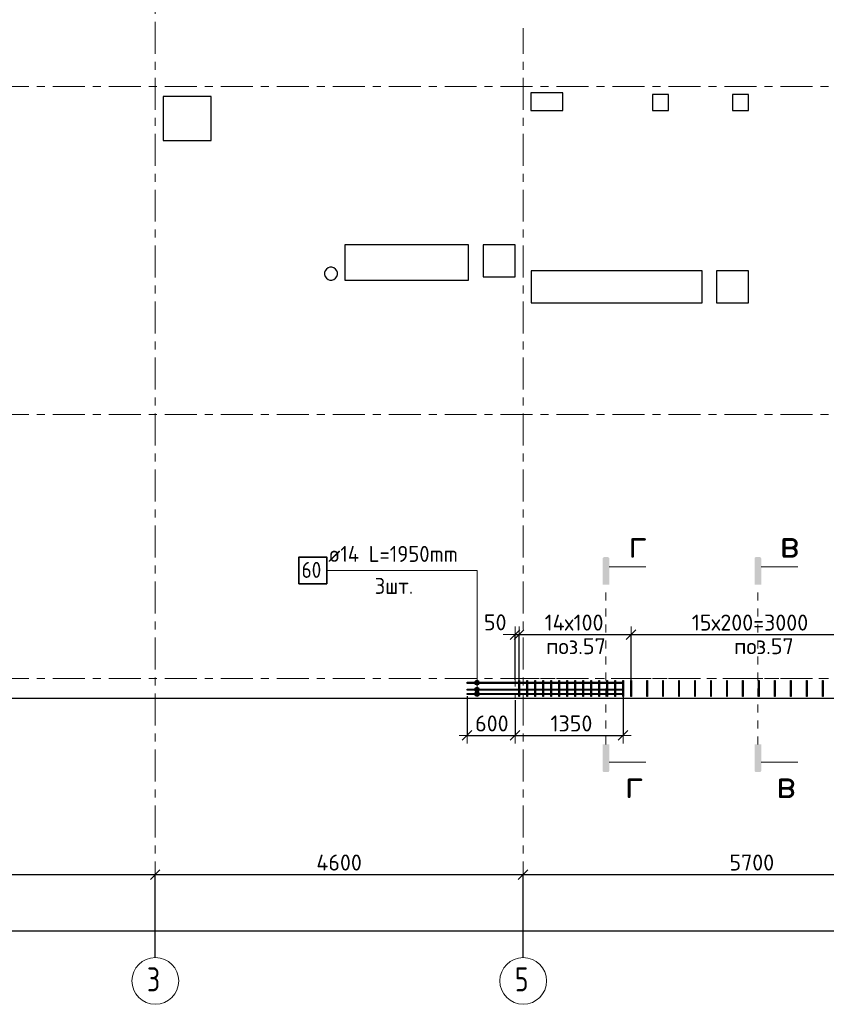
# Model space of a CAD drawing. Header units: metres. Extents: x -38 to 114, y -15 to 21.
# Tile 3 of 244: x 7 to 18, y -4 to 8. Entities that reach past the tile are written whole.
import ezdxf

# ---------------------------------------------------------------- set-up
doc = ezdxf.new("R2010")
doc.units = ezdxf.units.M
doc.header["$PDMODE"] = 65
for name, pattern in [('______11', [0.5, 0.4, -0.05, 0, -0.05]), ('______2', [0.0405, 0.03, -0.0105]), ('______3', [0.5, 0.4, -0.1]), ('______5', [1.1, 0.8, -0.1, 0.1, -0.1]), ('______9', [0.015, 0, -0.015])]:
    doc.linetypes.add(name, pattern=pattern)
for name, color, linetype, lineweight in [('XR$2$Осевая линия (1)', 7, '______5', 13), ('XR$2$Размерная линия (1)', 7, 'Continuous', 13), ('XR$5$Арм.стержн. Доп. арматура', 180, 'Continuous', 35), ('XR$5$Арм.стержн. Хомут', 240, 'Continuous', 35), ('XR$5$Балка (1)', 7, '______3', 13), ('XR$5$Перекрытие (1)', 7, 'Continuous', 35), ('XR$5$Размерная линия (1)', 7, 'Continuous', 13), ('XR$5$Текст_ общее_1', 7, 'Continuous', 13)]:
    doc.layers.add(name, color=color, linetype=linetype, lineweight=lineweight)
doc.styles.add('ISOCPEUR', font='txt')
doc.dimstyles.new('DIMSTYLE_3', dxfattribs={"dimtxt": 0.2, "dimasz": 0.2, "dimexe": 0, "dimexo": 0, "dimgap": 0.1, "dimtad": 2, "dimdec": 0, "dimlfac": 1000, "dimrnd": 5, "dimzin": 12, "dimdsep": 46, "dimtxsty": 'ISOCPEUR', "dimblk1": 'ALL_ML_STRICH', "dimblk2": 'ALL_ML_STRICH', "dimsah": 1, "dimcen": 0, "dimclrd": 7, "dimclre": 256, "dimclrt": 7, "dimadec": 0, "dimazin": 0, "dimtfac": 1, "dimtdec": 0, "dimtix": 1, "dimtmove": 2, "dimatfit": 3, "dimfxl": 0, "dimtzin": 0, "dimlwd": 0, "dimlwe": -3, "dimarcsym": 0})
doc.dimstyles.new('DIMSTYLE_36', dxfattribs={"dimtxt": 0.2, "dimasz": 0.2, "dimexe": 0, "dimexo": 0, "dimgap": 0.1, "dimtad": 2, "dimdec": 0, "dimlfac": 1000, "dimrnd": 5, "dimzin": 12, "dimdsep": 46, "dimtxsty": 'ISOCPEUR', "dimblk1": 'ALL_ML_STRICH', "dimblk2": 'ALL_ML_STRICH', "dimsah": 1, "dimcen": 0, "dimclrd": 7, "dimclre": 256, "dimclrt": 7, "dimadec": 0, "dimazin": 0, "dimtfac": 1, "dimtdec": 0, "dimtix": 1, "dimtmove": 2, "dimatfit": 3, "dimfxl": 0, "dimtvp": 1.2, "dimtzin": 0, "dimlwd": 0, "dimlwe": -3, "dimarcsym": 0})

# ---------------------------------------------------------------- blocks, each defined once
blk = doc.blocks.new('ALL_ML_STRICH')
at = {"color": 0, "linetype": 'ByBlock', "lineweight": -2}
for p, q in [((-1, 0), (0.5, 0)), ((-0.3, -0.3), (0.3, 0.3)), ((0, -0.5), (0, 0.5))]:
    blk.add_line(p, q, dxfattribs=at)
blk = doc.blocks.new('*D12')
at = {"layer": 'DEFPOINTS', "color": 7, "linetype": 'Continuous', "lineweight": 13, "transparency": 33554687}
for p in [(0.5, -3.103), (0.5, -3.156), (61.6, -3.14)]:
    blk.add_point(p, dxfattribs=at)
at = {"layer": 'XR$2$Размерная линия (1)', "color": 9, "linetype": 'Continuous', "lineweight": -2, "true_color": 0xc7c7c7, "transparency": 33554687}
for p, q in [((0.5, -3.123), (0.5, -3.156)), ((61.6, -3.156), (61.6, -3.156))]:
    blk.add_line(p, q, dxfattribs=at)
at = {"layer": 'XR$2$Размерная линия (1)', "color": 7, "linetype": 'Continuous', "lineweight": -2, "transparency": 33554687}
blk.add_line((0.5, -3.156), (61.6, -3.156), dxfattribs=at)
at = {"layer": 'XR$2$Размерная линия (1)', "color": 7, "linetype": 'Continuous', "lineweight": 13, "transparency": 33554687, "xscale": 0.2, "yscale": 0.2, "zscale": 0.2, "rotation": 180}
blk.add_blockref('ALL_ML_STRICH', (0.5, -3.156), dxfattribs=at)
at = {"layer": 'XR$2$Размерная линия (1)', "color": 7, "linetype": 'Continuous', "lineweight": 13, "transparency": 33554687, "xscale": 0.2, "yscale": 0.2, "zscale": 0.2}
blk.add_blockref('ALL_ML_STRICH', (61.6, -3.156), dxfattribs=at)
at = {"layer": 'XR$2$Размерная линия (1)', "color": 7, "linetype": 'Continuous', "lineweight": 13, "transparency": 33554687, "insert": (31.1, -3.006), "char_height": 0.2, "width": 1, "attachment_point": 5, "style": 'ISOCPEUR'}
blk.add_mtext('\\A1;{61100}', dxfattribs=at)
blk = doc.blocks.new('*D14')
at = {"layer": 'DEFPOINTS', "color": 7, "linetype": 'Continuous', "lineweight": 13, "transparency": 33554687}
for p in [(4.5, -2.452), (4.5, -3.513), (9.15, -3.513)]:
    blk.add_point(p, dxfattribs=at)
at = {"layer": 'XR$2$Размерная линия (1)', "color": 9, "linetype": 'Continuous', "lineweight": -2, "true_color": 0xc7c7c7, "transparency": 33554687}
for p, q in [((4.5, -3.493), (4.5, -2.452)), ((9.15, -3.493), (9.15, -2.452))]:
    blk.add_line(p, q, dxfattribs=at)
at = {"layer": 'XR$2$Размерная линия (1)', "color": 7, "linetype": 'Continuous', "lineweight": -2, "transparency": 33554687}
blk.add_line((4.5, -2.452), (9.15, -2.452), dxfattribs=at)
at = {"layer": 'XR$2$Размерная линия (1)', "color": 7, "linetype": 'Continuous', "lineweight": 13, "transparency": 33554687, "xscale": 0.2, "yscale": 0.2, "zscale": 0.2, "rotation": 180}
blk.add_blockref('ALL_ML_STRICH', (4.5, -2.452), dxfattribs=at)
at = {"layer": 'XR$2$Размерная линия (1)', "color": 7, "linetype": 'Continuous', "lineweight": 13, "transparency": 33554687, "xscale": 0.2, "yscale": 0.2, "zscale": 0.2}
blk.add_blockref('ALL_ML_STRICH', (9.15, -2.452), dxfattribs=at)
at = {"layer": 'XR$2$Размерная линия (1)', "color": 7, "linetype": 'Continuous', "lineweight": 13, "transparency": 33554687, "insert": (6.825, -2.302), "char_height": 0.2, "width": 0.8, "attachment_point": 5, "style": 'ISOCPEUR'}
blk.add_mtext('\\A1;{4650}', dxfattribs=at)
blk = doc.blocks.new('*D15')
at = {"layer": 'DEFPOINTS', "color": 7, "linetype": 'Continuous', "lineweight": 13, "transparency": 33554687}
for p in [(9.15, -2.452), (9.15, -3.513), (13.75, -3.513)]:
    blk.add_point(p, dxfattribs=at)
at = {"layer": 'XR$2$Размерная линия (1)', "color": 9, "linetype": 'Continuous', "lineweight": -2, "true_color": 0xc7c7c7, "transparency": 33554687}
for p, q in [((9.15, -3.493), (9.15, -2.452)), ((13.75, -3.493), (13.75, -2.452))]:
    blk.add_line(p, q, dxfattribs=at)
at = {"layer": 'XR$2$Размерная линия (1)', "color": 7, "linetype": 'Continuous', "lineweight": -2, "transparency": 33554687}
blk.add_line((9.15, -2.452), (13.75, -2.452), dxfattribs=at)
at = {"layer": 'XR$2$Размерная линия (1)', "color": 7, "linetype": 'Continuous', "lineweight": 13, "transparency": 33554687, "xscale": 0.2, "yscale": 0.2, "zscale": 0.2, "rotation": 180}
blk.add_blockref('ALL_ML_STRICH', (9.15, -2.452), dxfattribs=at)
at = {"layer": 'XR$2$Размерная линия (1)', "color": 7, "linetype": 'Continuous', "lineweight": 13, "transparency": 33554687, "xscale": 0.2, "yscale": 0.2, "zscale": 0.2}
blk.add_blockref('ALL_ML_STRICH', (13.75, -2.452), dxfattribs=at)
at = {"layer": 'XR$2$Размерная линия (1)', "color": 7, "linetype": 'Continuous', "lineweight": 13, "transparency": 33554687, "insert": (11.45, -2.302), "char_height": 0.2, "width": 0.8, "attachment_point": 5, "style": 'ISOCPEUR'}
blk.add_mtext('\\A1;{4600}', dxfattribs=at)
blk = doc.blocks.new('*D16')
at = {"layer": 'DEFPOINTS', "color": 7, "linetype": 'Continuous', "lineweight": 13, "transparency": 33554687}
for p in [(13.75, -2.452), (13.75, -3.513), (19.45, -3.607)]:
    blk.add_point(p, dxfattribs=at)
at = {"layer": 'XR$2$Размерная линия (1)', "color": 9, "linetype": 'Continuous', "lineweight": -2, "true_color": 0xc7c7c7, "transparency": 33554687}
for p, q in [((13.75, -3.493), (13.75, -2.452)), ((19.45, -3.587), (19.45, -2.452))]:
    blk.add_line(p, q, dxfattribs=at)
at = {"layer": 'XR$2$Размерная линия (1)', "color": 7, "linetype": 'Continuous', "lineweight": -2, "transparency": 33554687}
blk.add_line((13.75, -2.452), (19.45, -2.452), dxfattribs=at)
at = {"layer": 'XR$2$Размерная линия (1)', "color": 7, "linetype": 'Continuous', "lineweight": 13, "transparency": 33554687, "xscale": 0.2, "yscale": 0.2, "zscale": 0.2, "rotation": 180}
blk.add_blockref('ALL_ML_STRICH', (13.75, -2.452), dxfattribs=at)
at = {"layer": 'XR$2$Размерная линия (1)', "color": 7, "linetype": 'Continuous', "lineweight": 13, "transparency": 33554687, "xscale": 0.2, "yscale": 0.2, "zscale": 0.2}
blk.add_blockref('ALL_ML_STRICH', (19.45, -2.452), dxfattribs=at)
at = {"layer": 'XR$2$Размерная линия (1)', "color": 7, "linetype": 'Continuous', "lineweight": 13, "transparency": 33554687, "insert": (16.61, -2.302), "char_height": 0.2, "width": 0.8, "attachment_point": 5, "style": 'ISOCPEUR'}
blk.add_mtext('\\A1;{5700}', dxfattribs=at)
blk = doc.blocks.new('*D590')
at = {"layer": 'DEFPOINTS', "color": 7, "linetype": 'Continuous', "lineweight": 13, "transparency": 33554687}
for p in [(13.05, -0.202), (13.65, -0.25), (13.05, -0.713)]:
    blk.add_point(p, dxfattribs=at)
at = {"layer": 'XR$5$Размерная линия (1)', "color": 9, "linetype": 'Continuous', "lineweight": -2, "true_color": 0xc7c7c7, "transparency": 33554687}
for p, q in [((13.05, -0.222), (13.05, -0.713)), ((13.65, -0.27), (13.65, -0.713))]:
    blk.add_line(p, q, dxfattribs=at)
at = {"layer": 'XR$5$Размерная линия (1)', "color": 7, "linetype": 'Continuous', "lineweight": -2, "transparency": 33554687}
blk.add_line((13.05, -0.713), (13.65, -0.713), dxfattribs=at)
at = {"layer": 'XR$5$Размерная линия (1)', "color": 7, "linetype": 'Continuous', "lineweight": 13, "transparency": 33554687, "xscale": 0.2, "yscale": 0.2, "zscale": 0.2, "rotation": 180}
blk.add_blockref('ALL_ML_STRICH', (13.05, -0.713), dxfattribs=at)
at = {"layer": 'XR$5$Размерная линия (1)', "color": 7, "linetype": 'Continuous', "lineweight": 13, "transparency": 33554687, "xscale": 0.2, "yscale": 0.2, "zscale": 0.2}
blk.add_blockref('ALL_ML_STRICH', (13.65, -0.713), dxfattribs=at)
at = {"layer": 'XR$5$Размерная линия (1)', "color": 7, "linetype": 'Continuous', "lineweight": 13, "transparency": 33554687, "insert": (13.36, -0.563), "char_height": 0.2, "width": 0.6, "attachment_point": 5, "style": 'ISOCPEUR'}
blk.add_mtext('\\A1;{600}', dxfattribs=at)
blk = doc.blocks.new('*D591')
at = {"layer": 'DEFPOINTS', "color": 7, "linetype": 'Continuous', "lineweight": 13, "transparency": 33554687}
for p in [(15, -0.202), (13.65, -0.25), (13.65, -0.713)]:
    blk.add_point(p, dxfattribs=at)
at = {"layer": 'XR$5$Размерная линия (1)', "color": 9, "linetype": 'Continuous', "lineweight": -2, "true_color": 0xc7c7c7, "transparency": 33554687}
for p, q in [((15, -0.222), (15, -0.713)), ((13.65, -0.27), (13.65, -0.713))]:
    blk.add_line(p, q, dxfattribs=at)
at = {"layer": 'XR$5$Размерная линия (1)', "color": 7, "linetype": 'Continuous', "lineweight": -2, "transparency": 33554687}
blk.add_line((13.65, -0.713), (15, -0.713), dxfattribs=at)
at = {"layer": 'XR$5$Размерная линия (1)', "color": 7, "linetype": 'Continuous', "lineweight": 13, "transparency": 33554687, "xscale": 0.2, "yscale": 0.2, "zscale": 0.2, "rotation": 180}
blk.add_blockref('ALL_ML_STRICH', (13.65, -0.713), dxfattribs=at)
at = {"layer": 'XR$5$Размерная линия (1)', "color": 7, "linetype": 'Continuous', "lineweight": 13, "transparency": 33554687, "xscale": 0.2, "yscale": 0.2, "zscale": 0.2}
blk.add_blockref('ALL_ML_STRICH', (15, -0.713), dxfattribs=at)
at = {"layer": 'XR$5$Размерная линия (1)', "color": 7, "linetype": 'Continuous', "lineweight": 13, "transparency": 33554687, "insert": (14.355, -0.563), "char_height": 0.2, "width": 0.8, "attachment_point": 5, "style": 'ISOCPEUR'}
blk.add_mtext('\\A1;{1350}', dxfattribs=at)
blk = doc.blocks.new('*D594')
at = {"layer": 'DEFPOINTS', "color": 7, "linetype": 'Continuous', "lineweight": 13, "transparency": 33554687}
for p in [(13.65, 0.548), (13.65, -0.039), (13.7, -0.078)]:
    blk.add_point(p, dxfattribs=at)
at = {"layer": 'XR$5$Размерная линия (1)', "color": 9, "linetype": 'Continuous', "lineweight": -2, "true_color": 0xc7c7c7, "transparency": 33554687}
for p, q in [((13.65, -0.019), (13.65, 0.548)), ((13.7, -0.058), (13.7, 0.548))]:
    blk.add_line(p, q, dxfattribs=at)
at = {"layer": 'XR$5$Размерная линия (1)', "color": 7, "linetype": 'Continuous', "lineweight": -2, "transparency": 33554687}
blk.add_line((13.65, 0.548), (13.7, 0.548), dxfattribs=at)
at = {"layer": 'XR$5$Размерная линия (1)', "color": 7, "linetype": 'Continuous', "lineweight": 13, "transparency": 33554687, "xscale": 0.2, "yscale": 0.2, "zscale": 0.2}
blk.add_blockref('ALL_ML_STRICH', (13.7, 0.548), dxfattribs=at)
at = {"layer": 'XR$5$Размерная линия (1)', "color": 7, "linetype": 'Continuous', "lineweight": 13, "transparency": 33554687, "xscale": 0.2, "yscale": 0.2, "zscale": 0.2, "rotation": 180}
blk.add_blockref('ALL_ML_STRICH', (13.65, 0.548), dxfattribs=at)
at = {"layer": 'XR$5$Размерная линия (1)', "color": 7, "linetype": 'Continuous', "lineweight": 13, "transparency": 33554687, "insert": (13.402, 0.701), "char_height": 0.2, "width": 0.4, "attachment_point": 5, "style": 'ISOCPEUR'}
blk.add_mtext('\\A1;{50}', dxfattribs=at)
blk = doc.blocks.new('*D595')
at = {"layer": 'DEFPOINTS', "color": 7, "linetype": 'Continuous', "lineweight": 13, "transparency": 33554687}
for p in [(13.7, 0.548), (13.7, -0.078), (15.1, -0.059)]:
    blk.add_point(p, dxfattribs=at)
at = {"layer": 'XR$5$Размерная линия (1)', "color": 9, "linetype": 'Continuous', "lineweight": -2, "true_color": 0xc7c7c7, "transparency": 33554687}
for p, q in [((13.7, -0.058), (13.7, 0.548)), ((15.1, -0.039), (15.1, 0.548))]:
    blk.add_line(p, q, dxfattribs=at)
at = {"layer": 'XR$5$Размерная линия (1)', "color": 7, "linetype": 'Continuous', "lineweight": -2, "transparency": 33554687}
blk.add_line((13.7, 0.548), (15.1, 0.548), dxfattribs=at)
at = {"layer": 'XR$5$Размерная линия (1)', "color": 7, "linetype": 'Continuous', "lineweight": 13, "transparency": 33554687, "xscale": 0.2, "yscale": 0.2, "zscale": 0.2, "rotation": 180}
blk.add_blockref('ALL_ML_STRICH', (13.7, 0.548), dxfattribs=at)
at = {"layer": 'XR$5$Размерная линия (1)', "color": 7, "linetype": 'Continuous', "lineweight": 13, "transparency": 33554687, "xscale": 0.2, "yscale": 0.2, "zscale": 0.2}
blk.add_blockref('ALL_ML_STRICH', (15.1, 0.548), dxfattribs=at)
at = {"layer": 'XR$5$Размерная линия (1)', "color": 7, "linetype": 'Continuous', "lineweight": 13, "transparency": 33554687, "insert": (14.02, 0.798), "char_height": 0.2, "width": 0.01, "attachment_point": 1, "line_spacing_factor": 0.60241, "style": 'ISOCPEUR'}
blk.add_mtext('14х100', dxfattribs=at)
blk = doc.blocks.new('*D596')
at = {"layer": 'DEFPOINTS', "color": 7, "linetype": 'Continuous', "lineweight": 13, "transparency": 33554687}
for p in [(15.1, 0.548), (15.1, -0.059), (18.1, -0.066)]:
    blk.add_point(p, dxfattribs=at)
at = {"layer": 'XR$5$Размерная линия (1)', "color": 9, "linetype": 'Continuous', "lineweight": -2, "true_color": 0xc7c7c7, "transparency": 33554687}
for p, q in [((15.1, -0.039), (15.1, 0.548)), ((18.1, -0.046), (18.1, 0.548))]:
    blk.add_line(p, q, dxfattribs=at)
at = {"layer": 'XR$5$Размерная линия (1)', "color": 7, "linetype": 'Continuous', "lineweight": -2, "transparency": 33554687}
blk.add_line((15.1, 0.548), (18.1, 0.548), dxfattribs=at)
at = {"layer": 'XR$5$Размерная линия (1)', "color": 7, "linetype": 'Continuous', "lineweight": 13, "transparency": 33554687, "xscale": 0.2, "yscale": 0.2, "zscale": 0.2, "rotation": 180}
blk.add_blockref('ALL_ML_STRICH', (15.1, 0.548), dxfattribs=at)
at = {"layer": 'XR$5$Размерная линия (1)', "color": 7, "linetype": 'Continuous', "lineweight": 13, "transparency": 33554687, "xscale": 0.2, "yscale": 0.2, "zscale": 0.2}
blk.add_blockref('ALL_ML_STRICH', (18.1, 0.548), dxfattribs=at)
at = {"layer": 'XR$5$Размерная линия (1)', "color": 7, "linetype": 'Continuous', "lineweight": 13, "transparency": 33554687, "insert": (15.86, 0.798), "char_height": 0.2, "width": 0.01, "attachment_point": 1, "line_spacing_factor": 0.60241, "style": 'ISOCPEUR'}
blk.add_mtext('15х200=3000', dxfattribs=at)

msp = doc.modelspace()

# ---------------------------------------------------------------- hatches: boundary and pattern name
at = {"linetype": 'Continuous', "lineweight": 25, "true_color": 0x000000, "transparency": 33554687}
for points in [[(14.8285, 1.4992), (14.828, 1.5017), (14.8271, 1.5041), (14.826, 1.5064), (14.8246, 1.5086), (14.8229, 1.5105), (14.821, 1.5122), (14.8189, 1.5136), (14.8166, 1.5147), (14.8141, 1.5155), (14.8116, 1.516), (14.8091, 1.5162), (14.7646, 1.5162), (14.762, 1.516), (14.7595, 1.5155), (14.7571, 1.5147), (14.7548, 1.5136), (14.7527, 1.5122), (14.7508, 1.5105), (14.7491, 1.5086), (14.7476, 1.5064), (14.7465, 1.5041), (14.7457, 1.5017), (14.7452, 1.4992), (14.745, 1.4967), (14.745, 1.1717), (14.8286, 1.1717), (14.8286, 1.4967)], [(16.7285, 1.4992), (16.728, 1.5017), (16.7271, 1.5041), (16.726, 1.5064), (16.7246, 1.5086), (16.7229, 1.5105), (16.721, 1.5122), (16.7189, 1.5136), (16.7166, 1.5147), (16.7141, 1.5155), (16.7116, 1.516), (16.7091, 1.5162), (16.6646, 1.5162), (16.662, 1.516), (16.6595, 1.5155), (16.6571, 1.5147), (16.6548, 1.5136), (16.6527, 1.5122), (16.6508, 1.5105), (16.6491, 1.5086), (16.6476, 1.5064), (16.6465, 1.5041), (16.6457, 1.5017), (16.6452, 1.4992), (16.645, 1.4967), (16.645, 1.1717), (16.7286, 1.1717), (16.7286, 1.4967)], [(14.8285, -1.1538), (14.8286, -1.1512), (14.8286, -0.8262), (14.745, -0.8262), (14.745, -1.1512), (14.7452, -1.1538), (14.7457, -1.1563), (14.7465, -1.1587), (14.7476, -1.161), (14.7491, -1.1631), (14.7508, -1.165), (14.7527, -1.1667), (14.7548, -1.1681), (14.7571, -1.1693), (14.7595, -1.1701), (14.762, -1.1706), (14.7646, -1.1708), (14.8091, -1.1708), (14.8116, -1.1706), (14.8141, -1.1701), (14.8166, -1.1693), (14.8189, -1.1681), (14.821, -1.1667), (14.8229, -1.165), (14.8246, -1.1631), (14.826, -1.161), (14.8271, -1.1587), (14.828, -1.1563)], [(16.7285, -1.1538), (16.7286, -1.1512), (16.7286, -0.8262), (16.645, -0.8262), (16.645, -1.1512), (16.6452, -1.1538), (16.6457, -1.1563), (16.6465, -1.1587), (16.6476, -1.161), (16.6491, -1.1631), (16.6508, -1.165), (16.6527, -1.1667), (16.6548, -1.1681), (16.6571, -1.1693), (16.6595, -1.1701), (16.662, -1.1706), (16.6646, -1.1708), (16.7091, -1.1708), (16.7116, -1.1706), (16.7141, -1.1701), (16.7166, -1.1693), (16.7189, -1.1681), (16.721, -1.1667), (16.7229, -1.165), (16.7246, -1.1631), (16.726, -1.161), (16.7271, -1.1587), (16.728, -1.1563)]]:
    msp.add_hatch(color=18, dxfattribs=at).paths.add_polyline_path(points)
at = {"layer": 'XR$5$Арм.стержн. Доп. арматура', "linetype": 'Continuous', "lineweight": 13, "transparency": 33554687}
for points in [[(13.2005, -0.0398), (13.1489, -0.0398), (13.1447, -0.0548)], [(13.2005, -0.0398), (13.1447, -0.0548), (13.2047, -0.0548)], [(13.2047, -0.0548), (13.1447, -0.0548), (13.1489, -0.0698)], [(13.1897, -0.029), (13.1597, -0.029), (13.1489, -0.0398)], [(13.1897, -0.029), (13.1489, -0.0398), (13.2005, -0.0398)], [(13.2047, -0.0548), (13.1489, -0.0698), (13.2005, -0.0698)], [(13.2005, -0.0698), (13.1489, -0.0698), (13.1597, -0.0806)], [(13.1897, -0.1139), (13.1597, -0.1139), (13.1489, -0.1247)], [(13.1897, -0.1139), (13.1489, -0.1247), (13.2005, -0.1247)], [(13.1597, -0.029), (13.1897, -0.029), (13.1747, -0.0248)], [(13.2005, -0.0698), (13.1597, -0.0806), (13.1897, -0.0806)], [(13.1897, -0.0806), (13.1597, -0.0806), (13.1747, -0.0848)], [(13.1597, -0.1139), (13.1897, -0.1139), (13.1747, -0.1097)], [(13.2005, -0.1247), (13.1489, -0.1247), (13.1447, -0.1397)], [(13.2005, -0.1247), (13.1447, -0.1397), (13.2047, -0.1397)], [(13.2047, -0.1397), (13.1447, -0.1397), (13.1489, -0.1547)], [(13.2005, -0.1798), (13.1489, -0.1798), (13.1447, -0.1948)], [(13.2005, -0.1798), (13.1447, -0.1948), (13.2047, -0.1948)], [(13.2047, -0.1948), (13.1447, -0.1948), (13.1489, -0.2098)], [(13.2047, -0.1397), (13.1489, -0.1547), (13.2005, -0.1547)], [(13.2005, -0.1547), (13.1489, -0.1547), (13.1597, -0.1655)], [(13.1897, -0.169), (13.1597, -0.169), (13.1489, -0.1798)], [(13.1897, -0.169), (13.1489, -0.1798), (13.2005, -0.1798)], [(13.2047, -0.1948), (13.1489, -0.2098), (13.2005, -0.2098)], [(13.2005, -0.2098), (13.1489, -0.2098), (13.1597, -0.2206)], [(13.2005, -0.1547), (13.1597, -0.1655), (13.1897, -0.1655)], [(13.1597, -0.169), (13.1897, -0.169), (13.1747, -0.1648)], [(13.1897, -0.1655), (13.1597, -0.1655), (13.1747, -0.1697)], [(13.2005, -0.2098), (13.1597, -0.2206), (13.1897, -0.2206)], [(13.1897, -0.2206), (13.1597, -0.2206), (13.1747, -0.2248)]]:
    msp.add_hatch(color=7, dxfattribs=at).paths.add_polyline_path(points)

# ---------------------------------------------------------------- linework, layer by layer
at = {"color": 7, "linetype": 'Continuous', "lineweight": 13, "transparency": 33554687}
for p, q in [((14.8286, 1.3947), (15.2854, 1.3947)), ((16.7286, 1.3947), (17.1854, 1.3947)), ((14.8286, -1.0492), (15.2854, -1.0492)), ((16.7286, -1.0492), (17.1854, -1.0492))]:
    msp.add_line(p, q, dxfattribs=at)
at = {"color": 7, "linetype": '______9', "lineweight": 13, "transparency": 33554687}
for p, q in [((14.7868, -0.8262), (14.7868, 1.1717)), ((16.6868, -0.8262), (16.6868, 1.1717))]:
    msp.add_line(p, q, dxfattribs=at)
at = {"layer": 'XR$2$Осевая линия (1)', "color": 253, "linetype": '______11', "lineweight": 13, "true_color": 0xa0a0a0, "transparency": 33554687}
for p, q in [((9.15, -3.39), (9.15, 19.78)), ((13.75, -3.39), (13.75, 8.13)), ((-2.63, 7.4), (62.6, 7.4)), ((-2.63, 3.3), (62.6, 3.3)), ((-2.63, 0), (62.6, 0))]:
    msp.add_line(p, q, dxfattribs=at)
at = {"layer": 'XR$2$Осевая линия (1)', "color": 7, "linetype": 'Continuous', "lineweight": 13, "transparency": 33554687}
for centre in [(9.1524, -3.7819), (13.7524, -3.7819)]:
    msp.add_circle(centre, 0.2924, dxfattribs=at)
at = {"layer": 'XR$5$Арм.стержн. Доп. арматура', "color": 7, "linetype": 'Continuous', "lineweight": 13, "transparency": 33554687}
for p, q in [((11.2947, 1.3497), (13.1747, 1.3497)), ((13.1747, 1.3497), (13.1747, -0.1397)), ((13.1747, 1.3497), (13.1747, -0.1948)), ((13.1747, 1.3497), (13.1747, -0.0548)), ((13.1447, -0.0548), (13.1447, -0.0548)), ((13.1747, -0.0248), (13.1747, -0.0248)), ((13.1747, -0.0848), (13.1747, -0.0848)), ((13.1747, -0.1097), (13.1747, -0.1097)), ((13.2047, -0.0548), (13.2047, -0.0548)), ((13.1447, -0.1397), (13.1447, -0.1397)), ((13.1447, -0.1948), (13.1447, -0.1948)), ((13.1747, -0.1648), (13.1747, -0.1648)), ((13.1747, -0.1697), (13.1747, -0.1697)), ((13.1747, -0.2248), (13.1747, -0.2248)), ((13.2047, -0.1397), (13.2047, -0.1397)), ((13.2047, -0.1948), (13.2047, -0.1948))]:
    msp.add_line(p, q, dxfattribs=at)
at = {"layer": 'XR$5$Арм.стержн. Доп. арматура', "color": 7, "linetype": 'Continuous', "lineweight": 35, "transparency": 33554687}
msp.add_lwpolyline([(10.9481, 1.1831), (11.2947, 1.1831), (11.2947, 1.5164), (10.9481, 1.5164), (10.9481, 1.1831)], dxfattribs=at)
at = {"layer": 'XR$5$Арм.стержн. Доп. арматура', "color": 7, "linetype": 'Continuous', "lineweight": 25, "transparency": 33554687}
for points in [[(13.0501, -0.0478), (15.0001, -0.0478), (15.0001, -0.0618), (13.0501, -0.0618), (13.0501, -0.0478)], [(13.0501, -0.1327), (15.0001, -0.1327), (15.0001, -0.1467), (13.0501, -0.1467), (13.0501, -0.1327)], [(13.0501, -0.1878), (15.0001, -0.1878), (15.0001, -0.2018), (13.0501, -0.2018), (13.0501, -0.1878)]]:
    msp.add_lwpolyline(points, dxfattribs=at)
at = {"layer": 'XR$5$Арм.стержн. Доп. арматура', "color": 7, "linetype": 'Continuous', "lineweight": 13, "transparency": 33554687}
for centre in [(13.1747, -0.0548), (13.1747, -0.1397), (13.1747, -0.1948)]:
    msp.add_circle(centre, 0.03, dxfattribs=at)
at = {"layer": 'XR$5$Арм.стержн. Хомут', "color": 40, "linetype": 'Continuous', "lineweight": 25, "transparency": 33554687}
for points in [[(13.6961, -0.2248), (13.6961, -0.0247), (13.7041, -0.0247), (13.7041, -0.2248), (13.6961, -0.2248)], [(13.7961, -0.2248), (13.7961, -0.0247), (13.8041, -0.0247), (13.8041, -0.2248), (13.7961, -0.2248)], [(13.8961, -0.2248), (13.8961, -0.0247), (13.9041, -0.0247), (13.9041, -0.2248), (13.8961, -0.2248)], [(13.9961, -0.2248), (13.9961, -0.0247), (14.0041, -0.0247), (14.0041, -0.2248), (13.9961, -0.2248)], [(14.0961, -0.2248), (14.0961, -0.0247), (14.1041, -0.0247), (14.1041, -0.2248), (14.0961, -0.2248)], [(14.1961, -0.2248), (14.1961, -0.0247), (14.2041, -0.0247), (14.2041, -0.2248), (14.1961, -0.2248)], [(14.2961, -0.2248), (14.2961, -0.0247), (14.3041, -0.0247), (14.3041, -0.2248), (14.2961, -0.2248)], [(14.3961, -0.2248), (14.3961, -0.0247), (14.4041, -0.0247), (14.4041, -0.2248), (14.3961, -0.2248)], [(14.4961, -0.2248), (14.4961, -0.0247), (14.5041, -0.0247), (14.5041, -0.2248), (14.4961, -0.2248)], [(14.5961, -0.2248), (14.5961, -0.0247), (14.6041, -0.0247), (14.6041, -0.2248), (14.5961, -0.2248)], [(14.6961, -0.2248), (14.6961, -0.0247), (14.7041, -0.0247), (14.7041, -0.2248), (14.6961, -0.2248)], [(14.7961, -0.2248), (14.7961, -0.0247), (14.8041, -0.0247), (14.8041, -0.2248), (14.7961, -0.2248)], [(14.8961, -0.2248), (14.8961, -0.0247), (14.9041, -0.0247), (14.9041, -0.2248), (14.8961, -0.2248)], [(14.9961, -0.2248), (14.9961, -0.0247), (15.0041, -0.0247), (15.0041, -0.2248), (14.9961, -0.2248)], [(15.0961, -0.2248), (15.0961, -0.0247), (15.1041, -0.0247), (15.1041, -0.2248), (15.0961, -0.2248)], [(15.2961, -0.2248), (15.2961, -0.0247), (15.3041, -0.0247), (15.3041, -0.2248), (15.2961, -0.2248)], [(15.4961, -0.2248), (15.4961, -0.0247), (15.5041, -0.0247), (15.5041, -0.2248), (15.4961, -0.2248)], [(15.6961, -0.2248), (15.6961, -0.0247), (15.7041, -0.0247), (15.7041, -0.2248), (15.6961, -0.2248)], [(15.8961, -0.2248), (15.8961, -0.0247), (15.9041, -0.0247), (15.9041, -0.2248), (15.8961, -0.2248)], [(16.0961, -0.2248), (16.0961, -0.0247), (16.1041, -0.0247), (16.1041, -0.2248), (16.0961, -0.2248)], [(16.2961, -0.2248), (16.2961, -0.0247), (16.3041, -0.0247), (16.3041, -0.2248), (16.2961, -0.2248)], [(16.4961, -0.2248), (16.4961, -0.0247), (16.5041, -0.0247), (16.5041, -0.2248), (16.4961, -0.2248)], [(16.6961, -0.2248), (16.6961, -0.0247), (16.7041, -0.0247), (16.7041, -0.2248), (16.6961, -0.2248)], [(16.8961, -0.2248), (16.8961, -0.0247), (16.9041, -0.0247), (16.9041, -0.2248), (16.8961, -0.2248)], [(17.0961, -0.2248), (17.0961, -0.0247), (17.1041, -0.0247), (17.1041, -0.2248), (17.0961, -0.2248)], [(17.2961, -0.2248), (17.2961, -0.0247), (17.3041, -0.0247), (17.3041, -0.2248), (17.2961, -0.2248)], [(17.4961, -0.2248), (17.4961, -0.0247), (17.5041, -0.0247), (17.5041, -0.2248), (17.4961, -0.2248)]]:
    msp.add_lwpolyline(points, dxfattribs=at)
at = {"layer": 'XR$5$Балка (1)', "color": 7, "linetype": '______2', "lineweight": 18, "transparency": 33554687}
for p, q in [((13.6501, 0.0002), (13.6501, -0.2498)), ((19.55, 0.0002), (13.6501, 0.0002))]:
    msp.add_line(p, q, dxfattribs=at)
at = {"layer": 'XR$5$Перекрытие (1)', "color": 7, "linetype": 'Continuous', "lineweight": 25, "transparency": 33554687}
for p, q in [((9.25, 7.2745), (9.25, 6.7245)), ((9.85, 7.2745), (9.25, 7.2745)), ((9.85, 6.7245), (9.85, 7.2745)), ((13.849, 7.3202), (13.849, 7.1002)), ((14.249, 7.3202), (13.849, 7.3202)), ((14.249, 7.1002), (14.249, 7.3202)), ((15.57, 7.3002), (15.37, 7.3001)), ((15.37, 7.3001), (15.37, 7.1002)), ((15.57, 7.1002), (15.57, 7.3002)), ((16.57, 7.3002), (16.37, 7.3001)), ((16.37, 7.3001), (16.37, 7.1002)), ((16.57, 7.1002), (16.57, 7.3002)), ((13.849, 7.1002), (14.249, 7.1002)), ((15.37, 7.1002), (15.57, 7.1002)), ((16.37, 7.1002), (16.57, 7.1002)), ((9.25, 6.7245), (9.85, 6.7245)), ((11.52, 5.4203), (11.52, 4.9803)), ((13.07, 5.4203), (11.52, 5.4203)), ((13.07, 4.9803), (13.07, 5.4203)), ((13.6501, 5.4201), (13.2501, 5.42)), ((13.2501, 5.42), (13.2501, 5.02)), ((13.6501, 5.0201), (13.6501, 5.4201)), ((11.2765, 5.0969), (11.2687, 5.0729)), ((11.2687, 5.0729), (11.2687, 5.0477)), ((11.2687, 5.0477), (11.2765, 5.0237)), ((11.2913, 5.1174), (11.2765, 5.0969)), ((11.3117, 5.1322), (11.2913, 5.1174)), ((11.3357, 5.14), (11.3117, 5.1322)), ((11.361, 5.14), (11.3357, 5.14)), ((11.385, 5.1322), (11.361, 5.14)), ((11.4054, 5.1174), (11.385, 5.1322)), ((11.4202, 5.0969), (11.4054, 5.1174)), ((11.428, 5.0729), (11.4202, 5.0969)), ((11.4202, 5.0237), (11.428, 5.0477)), ((11.428, 5.0477), (11.428, 5.0729)), ((13.85, 5.0968), (13.85, 4.6968)), ((15.99, 5.0968), (13.85, 5.0968)), ((15.99, 4.6968), (15.99, 5.0968)), ((16.17, 5.0968), (16.17, 4.6968)), ((16.57, 5.0968), (16.17, 5.0968)), ((16.57, 4.6968), (16.57, 5.0968)), ((11.2765, 5.0237), (11.2913, 5.0033)), ((11.2913, 5.0033), (11.3117, 4.9885)), ((11.3117, 4.9885), (11.3357, 4.9807)), ((11.3357, 4.9807), (11.361, 4.9807)), ((11.361, 4.9807), (11.385, 4.9885)), ((11.385, 4.9885), (11.4054, 5.0033)), ((11.4054, 5.0033), (11.4202, 5.0237)), ((11.52, 4.9803), (13.07, 4.9803)), ((13.2501, 5.02), (13.6501, 5.0201)), ((13.85, 4.6968), (15.99, 4.6968)), ((16.17, 4.6968), (16.57, 4.6968)), ((13.6501, -0.2498), (0.25, -0.2498)), ((13.6501, -0.2498), (13.6501, -0.2498)), ((19.55, -0.2498), (13.6501, -0.2498))]:
    msp.add_line(p, q, dxfattribs=at)

# ---------------------------------------------------------------- texts
at = {"color": 7, "linetype": 'Continuous', "lineweight": 13, "transparency": 33554687, "char_height": 0.35, "width": 0.381111, "attachment_point": 5, "style": 'ISOCPEUR'}
for s, insert in [('\\A1;{\\fISOCPEUR|i0|b0;\\H0.350000;\\W1.000000;\\C7;г}\\P', (15.1827, 1.6837)), ('\\A1;{\\fISOCPEUR|i0|b0;\\H0.350000;\\W1.000000;\\C7;в}\\P', (17.0827, 1.6837)), ('\\A1;{\\fISOCPEUR|i0|b0;\\H0.350000;\\W1.000000;\\C7;г}\\P', (15.1383, -1.3215)), ('\\A1;{\\fISOCPEUR|i0|b0;\\H0.350000;\\W1.000000;\\C7;в}\\P', (17.0383, -1.3215))]:
    msp.add_mtext(s, dxfattribs=dict(at, insert=insert))
at = {"layer": 'XR$2$Осевая линия (1)', "color": 7, "linetype": 'Continuous', "lineweight": 13, "transparency": 33554687, "char_height": 0.3, "width": 0.326407, "attachment_point": 7, "style": 'ISOCPEUR'}
for s, insert in [('\\W0.78;3', (9.0474, -3.9124)), ('\\W0.78;5', (13.6474, -3.9124))]:
    msp.add_mtext(s, dxfattribs=dict(at, insert=insert))
at = {"layer": 'XR$5$Арм.стержн. Доп. арматура', "color": 7, "linetype": 'Continuous', "lineweight": 25, "transparency": 33554687, "char_height": 0.2, "attachment_point": 7, "style": 'ISOCPEUR'}
for s, insert, width in [('\\W0.94;ø14 L=1950mm ', (11.3147, 1.4564), 1.933176), ('\\W0.87;60', (10.9814, 1.2564), 0.367208), ('\\W0.94;3шт. ', (11.8947, 1.0564), 0.774191)]:
    msp.add_mtext(s, dxfattribs=dict(at, insert=insert, width=width))
at = {"layer": 'XR$5$Текст_ общее_1', "color": 7, "linetype": 'Continuous', "lineweight": 13, "transparency": 33554687, "char_height": 0.2, "width": 0.844937, "attachment_point": 5, "style": 'ISOCPEUR'}
for insert in [(14.4109, 0.4029), (16.7609, 0.4029)]:
    msp.add_mtext('\\A1;{\\fISOCPEUR|i0|b0;\\H0.200000;\\W1.000000;\\C7;поз.57}\\P', dxfattribs=dict(at, insert=insert))

# ---------------------------------------------------------------- dimensions: what is measured, and where the dimension line sits
at = {"layer": 'XR$2$Размерная линия (1)', "color": 7, "linetype": 'Continuous', "lineweight": 13, "transparency": 33554687}
for base, p1, p2, picture, middle in [((9.15, -2.452), (4.5, -3.4932), (9.15, -3.4932), '*D14', (6.825, -2.302)), ((13.75, -2.452), (9.15, -3.4932), (13.75, -3.4932), '*D15', (11.45, -2.302)), ((19.45, -2.452), (13.75, -3.4932), (19.45, -3.5875), '*D16', (16.61, -2.302)), ((61.6, -3.1563), (0.5, -3.1233), (61.6, -3.1563), '*D12', (31.1, -3.0063))]:
    dim = msp.add_linear_dim(base=base, p1=p1, p2=p2, dimstyle='DIMSTYLE_3', override={"dimpost": '<>', "dimclrd": 7, "dimclre": 9, "dimclrt": 7, "dimlwd": 0, "dimlwe": 65533}, dxfattribs=at)
    dim.commit()
    dim.dimension.update_dxf_attribs({"geometry": picture, "text_midpoint": middle, "dimtype": 160})
at = {"layer": 'XR$5$Размерная линия (1)', "color": 7, "linetype": 'Continuous', "lineweight": 13, "transparency": 33554687}
for base, p1, p2, dimstyle, picture, middle in [((13.7001, 0.5484), (13.6501, -0.0186), (13.7001, -0.0577), 'DIMSTYLE_36', '*D594', (13.4024, 0.7008)), ((13.6501, -0.7132), (13.0501, -0.2218), (13.6501, -0.2698), 'DIMSTYLE_3', '*D590', (13.3601, -0.5632)), ((15.0001, -0.7132), (13.6501, -0.2698), (15.0001, -0.2218), 'DIMSTYLE_3', '*D591', (14.3551, -0.5632))]:
    dim = msp.add_linear_dim(base=base, p1=p1, p2=p2, dimstyle=dimstyle, override={"dimpost": '<>', "dimclrd": 7, "dimclre": 9, "dimclrt": 7, "dimlwd": 0, "dimlwe": 65533}, dxfattribs=at)
    dim.commit()
    dim.dimension.update_dxf_attribs({"geometry": picture, "text_midpoint": middle, "dimtype": 160})
for base, p1, p2, text, picture, middle in [((15.1001, 0.5484), (13.7001, -0.0577), (15.1001, -0.0387), '14х100', '*D595', (14.4001, 0.6484)), ((18.1, 0.5484), (15.1001, -0.0387), (18.1, -0.046), '15х200=3000', '*D596', (16.6001, 0.6484))]:
    dim = msp.add_linear_dim(base=base, p1=p1, p2=p2, text=text, dimstyle='DIMSTYLE_3', override={"dimpost": '<>', "dimclrd": 7, "dimclre": 9, "dimclrt": 7, "dimlwd": 0, "dimlwe": 65533}, dxfattribs=at)
    dim.commit()
    dim.dimension.update_dxf_attribs({"geometry": picture, "text_midpoint": middle, "dimtype": 160})

doc.saveas('drawing.dxf')
